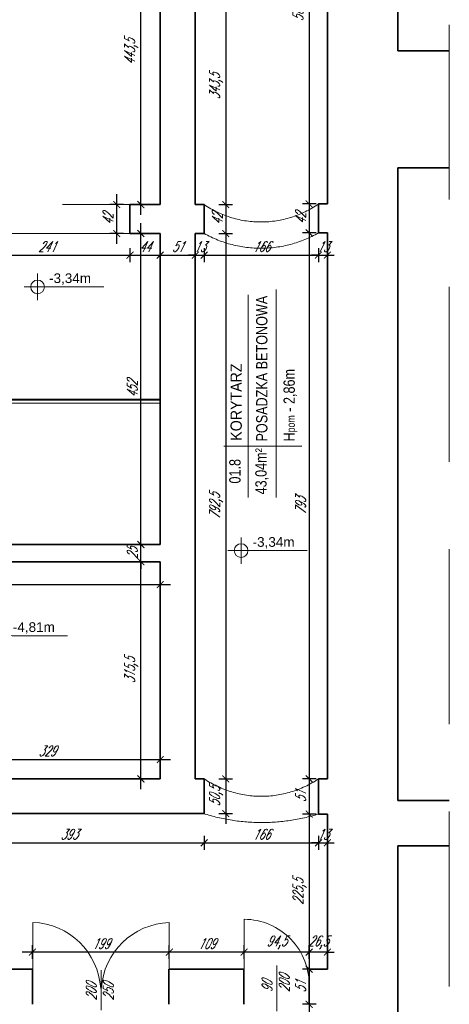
# Model space of a CAD drawing. Header units: millimetres. Extents: x 402 to 79005, y -7782 to 89952.
# Tile 244 of 256: x 27234 to 27858, y 36409 to 37839. Entities that reach past the tile are written whole.
import ezdxf
from ezdxf.enums import TextEntityAlignment as Align

# ---------------------------------------------------------------- set-up
doc = ezdxf.new("R2010")
doc.units = ezdxf.units.MM
doc.header["$LTSCALE"] = 10
doc.linetypes.add('DASHED', pattern=[19.05, 12.7, -6.35])
doc.layers.get('0').update_dxf_attribs({"lineweight": 0})
doc.layers.get('Defpoints').update_dxf_attribs({"color": 253})
for name, color, linetype, lineweight in [('01 parter - ściany', 253, 'Continuous', 35), ('03_drzwi', 253, 'Continuous', 15), ('04-1_widok', 253, 'Continuous', 5), ('04-2_nad', 253, 'DASHED', 5), ('05-01_wymiary', 253, 'Continuous', 5), ('05-03_opis', 253, 'Continuous', 5)]:
    doc.layers.add(name, color=color, linetype=linetype, lineweight=lineweight)
doc.styles.add('arial', font='ARIAL.TTF')
doc.styles.add('ariel', font='ARIAL.TTF', dxfattribs={"width": 0.8})
doc.styles.add('ariel_wym', font='simplex.shx', dxfattribs={"width": 0.65, "oblique": 25})
doc.dimstyles.new('ariel 50 wnętrze', dxfattribs={"dimtxt": 15, "dimasz": 10, "dimexe": 10, "dimexo": 0, "dimgap": 5, "dimtad": 1, "dimdec": 1, "dimrnd": 0.5, "dimtxsty": 'ariel_wym', "dimblk": 'ARCHTICK', "dimcen": 2.5, "dimdle": 15, "dimazin": 0, "dimtfac": 1, "dimtdec": 1, "dimtix": 1, "dimtmove": 0, "dimatfit": 3, "dimldrblk": 'DOT', "dimfxl": 0, "dimarcsym": 0})

# ---------------------------------------------------------------- blocks, each defined once
blk = doc.blocks.new('kota rzutowa')
at = {"ltscale": 0.5}
for p, q in [((0, -20.6), (0, 20.6)), ((-20.6, 0), (102.8, 0))]:
    blk.add_line(p, q, dxfattribs=at)
blk.add_circle((0, 0), 10.6, dxfattribs=at)
at = {"ltscale": 0.5, "style": 'arial'}
blk.add_attdef('POZ._POSADKI_WYKOŃCZONWJ', text='', height=15, dxfattribs=at).set_placement((17.9, 1.4), align=Align.BOTTOM_LEFT)
blk.add_attdef('POZ._POSADZKI_KONSTRUKCJA', text='', height=15, dxfattribs=at).set_placement((17, -5), align=Align.TOP_LEFT)
blk = doc.blocks.new('_ArchTick')
at = {"color": 0, "linetype": 'ByBlock', "const_width": 0.15}
blk.add_lwpolyline([(-0.5, -0.5), (0.5, 0.5)], dxfattribs=at)
blk = doc.blocks.new('*D224')
at = {"layer": '05-01_wymiary', "color": 0, "lineweight": -2}
for p, q in [((27654.4, 38155), (27654.4, 37556.6)), ((27660.8, 38140), (27644.4, 38140)), ((27664.4, 37571.6), (27644.4, 37571.6))]:
    blk.add_line(p, q, dxfattribs=at)
at = {"layer": 'Defpoints', "color": 0}
for p in [(27660.8, 38140), (27654.4, 37571.6), (27667.8, 37571.6)]:
    blk.add_point(p, dxfattribs=at)
at = {"layer": '05-01_wymiary', "color": 0, "lineweight": -2, "xscale": 10, "yscale": 10, "zscale": 10}
for p, rotation in [((27654.4, 38140), 90), ((27654.4, 37571.6), 270)]:
    blk.add_blockref('_ArchTick', p, dxfattribs=dict(at, rotation=rotation))
at = {"layer": '05-01_wymiary', "color": 0, "insert": (27640.5, 37855.8), "char_height": 15, "attachment_point": 5, "rotation": 90, "style": 'ariel_wym'}
blk.add_mtext('568,5', dxfattribs=at)
blk = doc.blocks.new('_Dot')
at = {"color": 0, "linetype": 'ByBlock', "lineweight": -2}
blk.add_line((-0.5, 0), (-1, 0), dxfattribs=at)
at = {"color": 0, "linetype": 'ByBlock', "const_width": 0.5}
blk.add_lwpolyline([(-0.25, 0, 1), (0.25, 0, 1)], format="xyb", close=True, dxfattribs=at)
blk = doc.blocks.new('*D225')
at = {"layer": '05-01_wymiary', "color": 0, "lineweight": -2}
for p, q in [((27654.4, 37586.6), (27654.4, 37514.6)), ((27664.4, 37571.6), (27644.4, 37571.6)), ((27664.4, 37529.6), (27644.4, 37529.6))]:
    blk.add_line(p, q, dxfattribs=at)
at = {"layer": 'Defpoints', "color": 0}
for p in [(27667.8, 37571.6), (27654.4, 37529.6), (27667.8, 37529.6)]:
    blk.add_point(p, dxfattribs=at)
at = {"layer": '05-01_wymiary', "color": 0, "lineweight": -2, "xscale": 10, "yscale": 10, "zscale": 10}
for p, rotation in [((27654.4, 37571.6), 90), ((27654.4, 37529.6), 270)]:
    blk.add_blockref('_ArchTick', p, dxfattribs=dict(at, rotation=rotation))
at = {"layer": '05-01_wymiary', "color": 0, "insert": (27641.9, 37550.6), "char_height": 15, "attachment_point": 5, "rotation": 90, "style": 'ariel_wym'}
blk.add_mtext('42', dxfattribs=at)
blk = doc.blocks.new('*D226')
at = {"layer": '05-01_wymiary', "color": 0, "lineweight": -2}
for p, q in [((27654.4, 37544.6), (27654.4, 36721.4)), ((27664.4, 37529.6), (27644.4, 37529.6)), ((27664.4, 36736.4), (27644.4, 36736.4))]:
    blk.add_line(p, q, dxfattribs=at)
at = {"layer": 'Defpoints', "color": 0}
for p in [(27667.8, 37529.6), (27654.4, 36736.4), (27667.8, 36736.4)]:
    blk.add_point(p, dxfattribs=at)
at = {"layer": '05-01_wymiary', "color": 0, "lineweight": -2, "xscale": 10, "yscale": 10, "zscale": 10}
for p, rotation in [((27654.4, 37529.6), 90), ((27654.4, 36736.4), 270)]:
    blk.add_blockref('_ArchTick', p, dxfattribs=dict(at, rotation=rotation))
at = {"layer": '05-01_wymiary', "color": 0, "insert": (27641.9, 37133), "char_height": 15, "attachment_point": 5, "rotation": 90, "style": 'ariel_wym'}
blk.add_mtext('793', dxfattribs=at)
blk = doc.blocks.new('*D227')
at = {"layer": '05-01_wymiary', "color": 0, "lineweight": -2}
for p, q in [((27654.4, 36751.4), (27654.4, 36670.4)), ((27664.4, 36736.4), (27644.4, 36736.4)), ((27664.4, 36685.4), (27644.4, 36685.4))]:
    blk.add_line(p, q, dxfattribs=at)
at = {"layer": 'Defpoints', "color": 0}
for p in [(27667.8, 36736.4), (27654.4, 36685.4), (27667.9, 36685.4)]:
    blk.add_point(p, dxfattribs=at)
at = {"layer": '05-01_wymiary', "color": 0, "lineweight": -2, "xscale": 10, "yscale": 10, "zscale": 10}
for p, rotation in [((27654.4, 36736.4), 90), ((27654.4, 36685.4), 270)]:
    blk.add_blockref('_ArchTick', p, dxfattribs=dict(at, rotation=rotation))
at = {"layer": '05-01_wymiary', "color": 0, "insert": (27641.9, 36710.9), "char_height": 15, "attachment_point": 5, "rotation": 90, "style": 'ariel_wym'}
blk.add_mtext('51', dxfattribs=at)
blk = doc.blocks.new('*D228')
at = {"layer": '05-01_wymiary', "color": 0, "lineweight": -2}
for p, q in [((27654.4, 36700.4), (27654.4, 36445)), ((27664.4, 36685.4), (27644.4, 36685.4)), ((27664.4, 36460), (27644.4, 36460))]:
    blk.add_line(p, q, dxfattribs=at)
at = {"layer": 'Defpoints', "color": 0}
for p in [(27667.9, 36685.4), (27654.4, 36460), (27680.8, 36460)]:
    blk.add_point(p, dxfattribs=at)
at = {"layer": '05-01_wymiary', "color": 0, "lineweight": -2, "xscale": 10, "yscale": 10, "zscale": 10}
for p, rotation in [((27654.4, 36685.4), 90), ((27654.4, 36460), 270)]:
    blk.add_blockref('_ArchTick', p, dxfattribs=dict(at, rotation=rotation))
at = {"layer": '05-01_wymiary', "color": 0, "insert": (27640.5, 36572.7), "char_height": 15, "attachment_point": 5, "rotation": 90, "style": 'ariel_wym'}
blk.add_mtext('225,5', dxfattribs=at)
blk = doc.blocks.new('*D240')
at = {"layer": '05-01_wymiary', "color": 0, "lineweight": -2}
for p, q in [((27533.1, 37929.2), (27533.1, 37555.7)), ((27523.1, 37914.2), (27543.1, 37914.2)), ((27523.1, 37570.7), (27543.1, 37570.7))]:
    blk.add_line(p, q, dxfattribs=at)
at = {"layer": 'Defpoints', "color": 0}
for p in [(27488.8, 37914.2), (27501.7, 37570.7), (27533.1, 37570.7)]:
    blk.add_point(p, dxfattribs=at)
at = {"layer": '05-01_wymiary', "color": 0, "lineweight": -2, "xscale": 10, "yscale": 10, "zscale": 10}
for p, rotation in [((27533.1, 37914.2), 90), ((27533.1, 37570.7), 270)]:
    blk.add_blockref('_ArchTick', p, dxfattribs=dict(at, rotation=rotation))
at = {"layer": '05-01_wymiary', "color": 0, "insert": (27519.1, 37742.4), "char_height": 15, "attachment_point": 5, "rotation": 90, "style": 'ariel_wym'}
blk.add_mtext('343,5', dxfattribs=at)
blk = doc.blocks.new('*D241')
at = {"layer": '05-01_wymiary', "color": 0, "lineweight": -2}
for p, q in [((27533.1, 37585.7), (27533.1, 37513.7)), ((27523.1, 37570.7), (27543.1, 37570.7)), ((27523.1, 37528.7), (27543.1, 37528.7))]:
    blk.add_line(p, q, dxfattribs=at)
at = {"layer": 'Defpoints', "color": 0}
for p in [(27501.7, 37570.7), (27501.7, 37528.7), (27533.1, 37528.7)]:
    blk.add_point(p, dxfattribs=at)
at = {"layer": '05-01_wymiary', "color": 0, "lineweight": -2, "xscale": 10, "yscale": 10, "zscale": 10}
for p, rotation in [((27533.1, 37570.7), 90), ((27533.1, 37528.7), 270)]:
    blk.add_blockref('_ArchTick', p, dxfattribs=dict(at, rotation=rotation))
at = {"layer": '05-01_wymiary', "color": 0, "insert": (27520.6, 37549.7), "char_height": 15, "attachment_point": 5, "rotation": 90, "style": 'ariel_wym'}
blk.add_mtext('42', dxfattribs=at)
blk = doc.blocks.new('*D242')
at = {"layer": '05-01_wymiary', "color": 0, "lineweight": -2}
for p, q in [((27533.1, 37543.7), (27533.1, 36721.4)), ((27523.1, 37528.7), (27543.1, 37528.7)), ((27523.1, 36736.4), (27543.1, 36736.4))]:
    blk.add_line(p, q, dxfattribs=at)
at = {"layer": 'Defpoints', "color": 0}
for p in [(27501.7, 37528.7), (27501.8, 36736.4), (27533.1, 36736.4)]:
    blk.add_point(p, dxfattribs=at)
at = {"layer": '05-01_wymiary', "color": 0, "lineweight": -2, "xscale": 10, "yscale": 10, "zscale": 10}
for p, rotation in [((27533.1, 37528.7), 90), ((27533.1, 36736.4), 270)]:
    blk.add_blockref('_ArchTick', p, dxfattribs=dict(at, rotation=rotation))
at = {"layer": '05-01_wymiary', "color": 0, "insert": (27519.1, 37132.6), "char_height": 15, "attachment_point": 5, "rotation": 90, "style": 'ariel_wym'}
blk.add_mtext('792,5', dxfattribs=at)
blk = doc.blocks.new('*D243')
at = {"layer": '05-01_wymiary', "color": 0, "lineweight": -2}
for p, q in [((27533.1, 36751.4), (27533.1, 36671)), ((27523.1, 36736.4), (27543.1, 36736.4)), ((27523.1, 36686), (27543.1, 36686))]:
    blk.add_line(p, q, dxfattribs=at)
at = {"layer": 'Defpoints', "color": 0}
for p in [(27501.8, 36736.4), (27501.8, 36686), (27533.1, 36686)]:
    blk.add_point(p, dxfattribs=at)
at = {"layer": '05-01_wymiary', "color": 0, "lineweight": -2, "xscale": 10, "yscale": 10, "zscale": 10}
for p, rotation in [((27533.1, 36736.4), 90), ((27533.1, 36686), 270)]:
    blk.add_blockref('_ArchTick', p, dxfattribs=dict(at, rotation=rotation))
at = {"layer": '05-01_wymiary', "color": 0, "insert": (27519.1, 36711.2), "char_height": 15, "attachment_point": 5, "rotation": 90, "style": 'ariel_wym'}
blk.add_mtext('50,5', dxfattribs=at)
blk = doc.blocks.new('*D246')
at = {"layer": '05-01_wymiary', "color": 0, "lineweight": -2}
for p, q in [((27108.9, 36653.6), (27108.9, 36633.6)), ((27501.8, 36653.6), (27501.8, 36633.6)), ((27093.9, 36643.6), (27516.8, 36643.6))]:
    blk.add_line(p, q, dxfattribs=at)
at = {"layer": 'Defpoints', "color": 0}
for p in [(27108.9, 36686), (27501.8, 36686), (27501.8, 36643.6)]:
    blk.add_point(p, dxfattribs=at)
at = {"layer": '05-01_wymiary', "color": 0, "lineweight": -2, "xscale": 10, "yscale": 10, "zscale": 10, "rotation": 180}
blk.add_blockref('_ArchTick', (27108.9, 36643.6), dxfattribs=at)
at = {"layer": '05-01_wymiary', "color": 0, "lineweight": -2, "xscale": 10, "yscale": 10, "zscale": 10}
blk.add_blockref('_ArchTick', (27501.8, 36643.6), dxfattribs=at)
at = {"layer": '05-01_wymiary', "color": 0, "insert": (27305.4, 36656.1), "char_height": 15, "attachment_point": 5, "style": 'ariel_wym'}
blk.add_mtext('393', dxfattribs=at)
blk = doc.blocks.new('*D247')
at = {"layer": '05-01_wymiary', "color": 0, "lineweight": -2}
for p, q in [((27501.8, 36653.6), (27501.8, 36633.6)), ((27667.9, 36653.6), (27667.9, 36633.6)), ((27486.8, 36643.6), (27682.9, 36643.6))]:
    blk.add_line(p, q, dxfattribs=at)
at = {"layer": 'Defpoints', "color": 0}
for p in [(27501.8, 36686), (27667.9, 36685.4), (27667.9, 36643.6)]:
    blk.add_point(p, dxfattribs=at)
at = {"layer": '05-01_wymiary', "color": 0, "lineweight": -2, "xscale": 10, "yscale": 10, "zscale": 10, "rotation": 180}
blk.add_blockref('_ArchTick', (27501.8, 36643.6), dxfattribs=at)
at = {"layer": '05-01_wymiary', "color": 0, "lineweight": -2, "xscale": 10, "yscale": 10, "zscale": 10}
blk.add_blockref('_ArchTick', (27667.9, 36643.6), dxfattribs=at)
at = {"layer": '05-01_wymiary', "color": 0, "insert": (27584.9, 36656.1), "char_height": 15, "attachment_point": 5, "style": 'ariel_wym'}
blk.add_mtext('166', dxfattribs=at)
blk = doc.blocks.new('*D248')
at = {"layer": '05-01_wymiary', "color": 0, "lineweight": -2}
for p, q in [((27667.9, 36653.6), (27667.9, 36633.6)), ((27680.9, 36653.6), (27680.9, 36633.6)), ((27667.9, 36643.6), (27657.9, 36643.6)), ((27667.9, 36643.6), (27680.9, 36643.6)), ((27680.9, 36643.6), (27690.9, 36643.6))]:
    blk.add_line(p, q, dxfattribs=at)
at = {"layer": 'Defpoints', "color": 0}
for p in [(27667.9, 36685.4), (27680.9, 36685.4), (27680.9, 36643.6)]:
    blk.add_point(p, dxfattribs=at)
at = {"layer": '05-01_wymiary', "color": 0, "lineweight": -2, "xscale": 10, "yscale": 10, "zscale": 10}
blk.add_blockref('_ArchTick', (27667.9, 36643.6), dxfattribs=at)
at = {"layer": '05-01_wymiary', "color": 0, "lineweight": -2, "xscale": 10, "yscale": 10, "zscale": 10, "rotation": 180}
blk.add_blockref('_ArchTick', (27680.9, 36643.6), dxfattribs=at)
at = {"layer": '05-01_wymiary', "color": 0, "insert": (27674.4, 36656.1), "char_height": 15, "attachment_point": 5, "style": 'ariel_wym'}
blk.add_mtext('13', dxfattribs=at)
blk = doc.blocks.new('*D249')
at = {"layer": '05-01_wymiary', "color": 0, "lineweight": -2}
for p, q in [((27654.4, 36474.8), (27654.4, 36494.8)), ((27680.8, 36474.8), (27680.8, 36494.8)), ((27654.4, 36484.8), (27644.4, 36484.8)), ((27680.8, 36484.8), (27654.4, 36484.8)), ((27680.8, 36484.8), (27690.8, 36484.8))]:
    blk.add_line(p, q, dxfattribs=at)
at = {"layer": 'Defpoints', "color": 0}
for p in [(27654.4, 36484.8), (27654.4, 36460), (27680.8, 36460)]:
    blk.add_point(p, dxfattribs=at)
at = {"layer": '05-01_wymiary', "color": 0, "lineweight": -2, "xscale": 10, "yscale": 10, "zscale": 10}
blk.add_blockref('_ArchTick', (27654.4, 36484.8), dxfattribs=at)
at = {"layer": '05-01_wymiary', "color": 0, "lineweight": -2, "xscale": 10, "yscale": 10, "zscale": 10, "rotation": 180}
blk.add_blockref('_ArchTick', (27680.8, 36484.8), dxfattribs=at)
at = {"layer": '05-01_wymiary', "color": 0, "insert": (27667.6, 36498.7), "char_height": 15, "attachment_point": 5, "style": 'ariel_wym'}
blk.add_mtext('26,5', dxfattribs=at)
blk = doc.blocks.new('*D250')
at = {"layer": '05-01_wymiary', "color": 0, "lineweight": -2}
for p, q in [((27559.8, 36474.8), (27559.8, 36494.8)), ((27654.4, 36474.8), (27654.4, 36494.8)), ((27669.4, 36484.8), (27544.8, 36484.8))]:
    blk.add_line(p, q, dxfattribs=at)
at = {"layer": 'Defpoints', "color": 0}
for p in [(27559.8, 36484.8), (27559.8, 36460), (27654.4, 36460)]:
    blk.add_point(p, dxfattribs=at)
at = {"layer": '05-01_wymiary', "color": 0, "lineweight": -2, "xscale": 10, "yscale": 10, "zscale": 10, "rotation": 180}
blk.add_blockref('_ArchTick', (27559.8, 36484.8), dxfattribs=at)
at = {"layer": '05-01_wymiary', "color": 0, "lineweight": -2, "xscale": 10, "yscale": 10, "zscale": 10}
blk.add_blockref('_ArchTick', (27654.4, 36484.8), dxfattribs=at)
at = {"layer": '05-01_wymiary', "color": 0, "insert": (27607.1, 36498.7), "char_height": 15, "attachment_point": 5, "style": 'ariel_wym'}
blk.add_mtext('94,5', dxfattribs=at)
blk = doc.blocks.new('*D251')
at = {"layer": '05-01_wymiary', "color": 0, "lineweight": -2}
for p, q in [((27451, 36474.8), (27451, 36494.8)), ((27559.8, 36474.8), (27559.8, 36494.8)), ((27574.8, 36484.8), (27436, 36484.8))]:
    blk.add_line(p, q, dxfattribs=at)
at = {"layer": 'Defpoints', "color": 0}
for p in [(27451, 36484.8), (27451, 36460), (27559.8, 36460)]:
    blk.add_point(p, dxfattribs=at)
at = {"layer": '05-01_wymiary', "color": 0, "lineweight": -2, "xscale": 10, "yscale": 10, "zscale": 10, "rotation": 180}
blk.add_blockref('_ArchTick', (27451, 36484.8), dxfattribs=at)
at = {"layer": '05-01_wymiary', "color": 0, "lineweight": -2, "xscale": 10, "yscale": 10, "zscale": 10}
blk.add_blockref('_ArchTick', (27559.8, 36484.8), dxfattribs=at)
at = {"layer": '05-01_wymiary', "color": 0, "insert": (27505.4, 36497.3), "char_height": 15, "attachment_point": 5, "style": 'ariel_wym'}
blk.add_mtext('109', dxfattribs=at)
blk = doc.blocks.new('*D252')
at = {"layer": '05-01_wymiary', "color": 0, "lineweight": -2}
for p, q in [((27252.1, 36474.8), (27252.1, 36494.8)), ((27451, 36474.8), (27451, 36494.8)), ((27466, 36484.8), (27237.1, 36484.8))]:
    blk.add_line(p, q, dxfattribs=at)
at = {"layer": 'Defpoints', "color": 0}
for p in [(27252.1, 36484.8), (27252.1, 36460), (27451, 36460)]:
    blk.add_point(p, dxfattribs=at)
at = {"layer": '05-01_wymiary', "color": 0, "lineweight": -2, "xscale": 10, "yscale": 10, "zscale": 10, "rotation": 180}
blk.add_blockref('_ArchTick', (27252.1, 36484.8), dxfattribs=at)
at = {"layer": '05-01_wymiary', "color": 0, "lineweight": -2, "xscale": 10, "yscale": 10, "zscale": 10}
blk.add_blockref('_ArchTick', (27451, 36484.8), dxfattribs=at)
at = {"layer": '05-01_wymiary', "color": 0, "insert": (27351.5, 36497.3), "char_height": 15, "attachment_point": 5, "style": 'ariel_wym'}
blk.add_mtext('199', dxfattribs=at)
blk = doc.blocks.new('*D280')
at = {"layer": '05-01_wymiary', "color": 0, "lineweight": -2}
for p, q in [((27108.9, 36754.5), (27108.9, 36774.5)), ((27437.8, 36754.5), (27437.8, 36774.5)), ((27093.9, 36764.5), (27452.8, 36764.5))]:
    blk.add_line(p, q, dxfattribs=at)
at = {"layer": 'Defpoints', "color": 0}
for p in [(27437.8, 36764.5), (27108.9, 36736.4), (27437.8, 36736.4)]:
    blk.add_point(p, dxfattribs=at)
at = {"layer": '05-01_wymiary', "color": 0, "lineweight": -2, "xscale": 10, "yscale": 10, "zscale": 10, "rotation": 180}
blk.add_blockref('_ArchTick', (27108.9, 36764.5), dxfattribs=at)
at = {"layer": '05-01_wymiary', "color": 0, "lineweight": -2, "xscale": 10, "yscale": 10, "zscale": 10}
blk.add_blockref('_ArchTick', (27437.8, 36764.5), dxfattribs=at)
at = {"layer": '05-01_wymiary', "color": 0, "insert": (27273.4, 36777), "char_height": 15, "attachment_point": 5, "style": 'ariel_wym'}
blk.add_mtext('329', dxfattribs=at)
blk = doc.blocks.new('*D281')
at = {"layer": '05-01_wymiary', "color": 0, "lineweight": -2}
for p, q in [((27409.7, 36721.4), (27409.7, 37066.8)), ((27419.7, 37051.8), (27399.7, 37051.8)), ((27419.7, 36736.4), (27399.7, 36736.4))]:
    blk.add_line(p, q, dxfattribs=at)
at = {"layer": 'Defpoints', "color": 0}
for p in [(27409.7, 37051.8), (27437.8, 37051.8), (27437.8, 36736.4)]:
    blk.add_point(p, dxfattribs=at)
at = {"layer": '05-01_wymiary', "color": 0, "lineweight": -2, "xscale": 10, "yscale": 10, "zscale": 10}
for p, rotation in [((27409.7, 37051.8), 90), ((27409.7, 36736.4), 270)]:
    blk.add_blockref('_ArchTick', p, dxfattribs=dict(at, rotation=rotation))
at = {"layer": '05-01_wymiary', "color": 0, "insert": (27395.8, 36894.1), "char_height": 15, "attachment_point": 5, "rotation": 90, "style": 'ariel_wym'}
blk.add_mtext('315,5', dxfattribs=at)
blk = doc.blocks.new('*D282')
at = {"layer": '05-01_wymiary', "color": 0, "lineweight": -2}
for p, q in [((26902.2, 37018.8), (27452.8, 37018.8)), ((26917.2, 37028.8), (26917.2, 37008.8)), ((27437.8, 37028.8), (27437.8, 37008.8))]:
    blk.add_line(p, q, dxfattribs=at)
at = {"layer": 'Defpoints', "color": 0}
for p in [(26917.2, 37051.8), (27437.8, 37051.8), (27437.8, 37018.8)]:
    blk.add_point(p, dxfattribs=at)
at = {"layer": '05-01_wymiary', "color": 0, "lineweight": -2, "xscale": 10, "yscale": 10, "zscale": 10, "rotation": 180}
blk.add_blockref('_ArchTick', (26917.2, 37018.8), dxfattribs=at)
at = {"layer": '05-01_wymiary', "color": 0, "lineweight": -2, "xscale": 10, "yscale": 10, "zscale": 10}
blk.add_blockref('_ArchTick', (27437.8, 37018.8), dxfattribs=at)
at = {"layer": '05-01_wymiary', "color": 0, "insert": (27177.5, 37032.7), "char_height": 15, "attachment_point": 5, "style": 'ariel_wym'}
blk.add_mtext('520,5', dxfattribs=at)
blk = doc.blocks.new('*D294')
at = {"layer": '05-01_wymiary', "color": 0, "lineweight": -2}
for p, q in [((27152.8, 37507.3), (27152.8, 37487.3)), ((27393.8, 37507.3), (27393.8, 37487.3)), ((27137.8, 37497.3), (27408.8, 37497.3))]:
    blk.add_line(p, q, dxfattribs=at)
at = {"layer": 'Defpoints', "color": 0}
for p in [(27152.8, 37528.7), (27393.8, 37528.7), (27393.8, 37497.3)]:
    blk.add_point(p, dxfattribs=at)
at = {"layer": '05-01_wymiary', "color": 0, "lineweight": -2, "xscale": 10, "yscale": 10, "zscale": 10, "rotation": 180}
blk.add_blockref('_ArchTick', (27152.8, 37497.3), dxfattribs=at)
at = {"layer": '05-01_wymiary', "color": 0, "lineweight": -2, "xscale": 10, "yscale": 10, "zscale": 10}
blk.add_blockref('_ArchTick', (27393.8, 37497.3), dxfattribs=at)
at = {"layer": '05-01_wymiary', "color": 0, "insert": (27273.3, 37509.8), "char_height": 15, "attachment_point": 5, "style": 'ariel_wym'}
blk.add_mtext('241', dxfattribs=at)
blk = doc.blocks.new('*D295')
at = {"layer": '05-01_wymiary', "color": 0, "lineweight": -2}
for p, q in [((27393.8, 37507.3), (27393.8, 37487.3)), ((27437.8, 37507.3), (27437.8, 37487.3)), ((27378.8, 37497.3), (27452.8, 37497.3))]:
    blk.add_line(p, q, dxfattribs=at)
at = {"layer": 'Defpoints', "color": 0}
for p in [(27393.8, 37528.7), (27437.8, 37528.7), (27437.8, 37497.3)]:
    blk.add_point(p, dxfattribs=at)
at = {"layer": '05-01_wymiary', "color": 0, "lineweight": -2, "xscale": 10, "yscale": 10, "zscale": 10, "rotation": 180}
blk.add_blockref('_ArchTick', (27393.8, 37497.3), dxfattribs=at)
at = {"layer": '05-01_wymiary', "color": 0, "lineweight": -2, "xscale": 10, "yscale": 10, "zscale": 10}
blk.add_blockref('_ArchTick', (27437.8, 37497.3), dxfattribs=at)
at = {"layer": '05-01_wymiary', "color": 0, "insert": (27415.8, 37509.8), "char_height": 15, "attachment_point": 5, "style": 'ariel_wym'}
blk.add_mtext('44', dxfattribs=at)
blk = doc.blocks.new('*D296')
at = {"layer": '05-01_wymiary', "color": 0, "lineweight": -2}
for p, q in [((27419.7, 37076.8), (27399.7, 37076.8)), ((27409.7, 37076.8), (27409.7, 37086.8)), ((27409.7, 37051.8), (27409.7, 37076.8)), ((27419.7, 37051.8), (27399.7, 37051.8)), ((27409.7, 37051.8), (27409.7, 37041.8))]:
    blk.add_line(p, q, dxfattribs=at)
at = {"layer": 'Defpoints', "color": 0}
for p in [(27409.7, 37076.8), (27437.8, 37076.8), (27437.8, 37051.8)]:
    blk.add_point(p, dxfattribs=at)
at = {"layer": '05-01_wymiary', "color": 0, "lineweight": -2, "xscale": 10, "yscale": 10, "zscale": 10}
for p, rotation in [((27409.7, 37076.8), 270), ((27409.7, 37051.8), 90)]:
    blk.add_blockref('_ArchTick', p, dxfattribs=dict(at, rotation=rotation))
at = {"layer": '05-01_wymiary', "color": 0, "insert": (27397.2, 37064.3), "char_height": 15, "attachment_point": 5, "rotation": 90, "style": 'ariel_wym'}
blk.add_mtext('25', dxfattribs=at)
blk = doc.blocks.new('*D297')
at = {"layer": '05-01_wymiary', "color": 0, "lineweight": -2}
for p, q in [((27409.7, 37061.8), (27409.7, 37543.7)), ((27419.7, 37528.7), (27399.7, 37528.7)), ((27419.7, 37076.8), (27399.7, 37076.8))]:
    blk.add_line(p, q, dxfattribs=at)
at = {"layer": 'Defpoints', "color": 0}
for p in [(27409.7, 37528.7), (27437.8, 37528.7), (27437.8, 37076.8)]:
    blk.add_point(p, dxfattribs=at)
at = {"layer": '05-01_wymiary', "color": 0, "lineweight": -2, "xscale": 10, "yscale": 10, "zscale": 10}
for p, rotation in [((27409.7, 37528.7), 90), ((27409.7, 37076.8), 270)]:
    blk.add_blockref('_ArchTick', p, dxfattribs=dict(at, rotation=rotation))
at = {"layer": '05-01_wymiary', "color": 0, "insert": (27397.2, 37302.8), "char_height": 15, "attachment_point": 5, "rotation": 90, "style": 'ariel_wym'}
blk.add_mtext('452', dxfattribs=at)
blk = doc.blocks.new('*D298')
at = {"layer": '05-01_wymiary', "color": 0, "lineweight": -2}
for p, q in [((27374.6, 37513.7), (27374.6, 37585.7)), ((27384.6, 37570.7), (27364.6, 37570.7)), ((27384.6, 37528.7), (27364.6, 37528.7))]:
    blk.add_line(p, q, dxfattribs=at)
at = {"layer": 'Defpoints', "color": 0}
for p in [(27374.6, 37570.7), (27393.8, 37570.7), (27393.8, 37528.7)]:
    blk.add_point(p, dxfattribs=at)
at = {"layer": '05-01_wymiary', "color": 0, "lineweight": -2, "xscale": 10, "yscale": 10, "zscale": 10}
for p, rotation in [((27374.6, 37570.7), 90), ((27374.6, 37528.7), 270)]:
    blk.add_blockref('_ArchTick', p, dxfattribs=dict(at, rotation=rotation))
at = {"layer": '05-01_wymiary', "color": 0, "insert": (27362.1, 37549.7), "char_height": 15, "attachment_point": 5, "rotation": 90, "style": 'ariel_wym'}
blk.add_mtext('42', dxfattribs=at)
blk = doc.blocks.new('*D299')
at = {"layer": '05-01_wymiary', "color": 0, "lineweight": -2}
for p, q in [((27409.7, 37555.7), (27409.7, 38029.3)), ((27419.7, 38014.3), (27399.7, 38014.3)), ((27419.7, 37570.7), (27399.7, 37570.7))]:
    blk.add_line(p, q, dxfattribs=at)
at = {"layer": 'Defpoints', "color": 0}
for p in [(27409.7, 38014.3), (27437.8, 38014.3), (27437.8, 37570.7)]:
    blk.add_point(p, dxfattribs=at)
at = {"layer": '05-01_wymiary', "color": 0, "lineweight": -2, "xscale": 10, "yscale": 10, "zscale": 10}
for p, rotation in [((27409.7, 38014.3), 90), ((27409.7, 37570.7), 270)]:
    blk.add_blockref('_ArchTick', p, dxfattribs=dict(at, rotation=rotation))
at = {"layer": '05-01_wymiary', "color": 0, "insert": (27395.8, 37792.5), "char_height": 15, "attachment_point": 5, "rotation": 90, "style": 'ariel_wym'}
blk.add_mtext('443,5', dxfattribs=at)
blk = doc.blocks.new('*D315')
at = {"layer": '05-01_wymiary', "color": 0, "lineweight": -2}
for p, q in [((27437.8, 37507.3), (27437.8, 37487.3)), ((27488.8, 37507.3), (27488.8, 37487.3)), ((27422.8, 37497.3), (27503.8, 37497.3))]:
    blk.add_line(p, q, dxfattribs=at)
at = {"layer": 'Defpoints', "color": 0}
for p in [(27437.8, 37528.7), (27488.8, 37528.7), (27488.8, 37497.3)]:
    blk.add_point(p, dxfattribs=at)
at = {"layer": '05-01_wymiary', "color": 0, "lineweight": -2, "xscale": 10, "yscale": 10, "zscale": 10, "rotation": 180}
blk.add_blockref('_ArchTick', (27437.8, 37497.3), dxfattribs=at)
at = {"layer": '05-01_wymiary', "color": 0, "lineweight": -2, "xscale": 10, "yscale": 10, "zscale": 10}
blk.add_blockref('_ArchTick', (27488.8, 37497.3), dxfattribs=at)
at = {"layer": '05-01_wymiary', "color": 0, "insert": (27463.3, 37509.8), "char_height": 15, "attachment_point": 5, "style": 'ariel_wym'}
blk.add_mtext('51', dxfattribs=at)
blk = doc.blocks.new('*D316')
at = {"layer": '05-01_wymiary', "color": 0, "lineweight": -2}
for p, q in [((27488.8, 37507.3), (27488.8, 37487.3)), ((27501.7, 37507.3), (27501.7, 37487.3)), ((27488.8, 37497.3), (27478.8, 37497.3)), ((27488.8, 37497.3), (27501.7, 37497.3)), ((27501.7, 37497.3), (27511.7, 37497.3))]:
    blk.add_line(p, q, dxfattribs=at)
at = {"layer": 'Defpoints', "color": 0}
for p in [(27488.8, 37528.7), (27501.7, 37528.7), (27501.7, 37497.3)]:
    blk.add_point(p, dxfattribs=at)
at = {"layer": '05-01_wymiary', "color": 0, "lineweight": -2, "xscale": 10, "yscale": 10, "zscale": 10}
blk.add_blockref('_ArchTick', (27488.8, 37497.3), dxfattribs=at)
at = {"layer": '05-01_wymiary', "color": 0, "lineweight": -2, "xscale": 10, "yscale": 10, "zscale": 10, "rotation": 180}
blk.add_blockref('_ArchTick', (27501.7, 37497.3), dxfattribs=at)
at = {"layer": '05-01_wymiary', "color": 0, "insert": (27495.3, 37509.8), "char_height": 15, "attachment_point": 5, "style": 'ariel_wym'}
blk.add_mtext('13', dxfattribs=at)
blk = doc.blocks.new('*D317')
at = {"layer": '05-01_wymiary', "color": 0, "lineweight": -2}
for p, q in [((27501.7, 37507.3), (27501.7, 37487.3)), ((27667.8, 37507.3), (27667.8, 37487.3)), ((27486.7, 37497.3), (27682.8, 37497.3))]:
    blk.add_line(p, q, dxfattribs=at)
at = {"layer": 'Defpoints', "color": 0}
for p in [(27501.7, 37528.7), (27667.8, 37529.6), (27667.8, 37497.3)]:
    blk.add_point(p, dxfattribs=at)
at = {"layer": '05-01_wymiary', "color": 0, "lineweight": -2, "xscale": 10, "yscale": 10, "zscale": 10, "rotation": 180}
blk.add_blockref('_ArchTick', (27501.7, 37497.3), dxfattribs=at)
at = {"layer": '05-01_wymiary', "color": 0, "lineweight": -2, "xscale": 10, "yscale": 10, "zscale": 10}
blk.add_blockref('_ArchTick', (27667.8, 37497.3), dxfattribs=at)
at = {"layer": '05-01_wymiary', "color": 0, "insert": (27584.8, 37509.8), "char_height": 15, "attachment_point": 5, "style": 'ariel_wym'}
blk.add_mtext('166', dxfattribs=at)
blk = doc.blocks.new('*D318')
at = {"layer": '05-01_wymiary', "color": 0, "lineweight": -2}
for p, q in [((27667.8, 37507.3), (27667.8, 37487.3)), ((27680.8, 37507.3), (27680.8, 37487.3)), ((27667.8, 37497.3), (27657.8, 37497.3)), ((27667.8, 37497.3), (27680.8, 37497.3)), ((27680.8, 37497.3), (27690.8, 37497.3))]:
    blk.add_line(p, q, dxfattribs=at)
at = {"layer": 'Defpoints', "color": 0}
for p in [(27667.8, 37529.6), (27680.8, 37529.6), (27680.8, 37497.3)]:
    blk.add_point(p, dxfattribs=at)
at = {"layer": '05-01_wymiary', "color": 0, "lineweight": -2, "xscale": 10, "yscale": 10, "zscale": 10}
blk.add_blockref('_ArchTick', (27667.8, 37497.3), dxfattribs=at)
at = {"layer": '05-01_wymiary', "color": 0, "lineweight": -2, "xscale": 10, "yscale": 10, "zscale": 10, "rotation": 180}
blk.add_blockref('_ArchTick', (27680.8, 37497.3), dxfattribs=at)
at = {"layer": '05-01_wymiary', "color": 0, "insert": (27674.3, 37509.8), "char_height": 15, "attachment_point": 5, "style": 'ariel_wym'}
blk.add_mtext('13', dxfattribs=at)
blk = doc.blocks.new('*D326')
at = {"layer": '05-01_wymiary', "color": 0, "lineweight": -2}
for p, q in [((27654.4, 36475), (27654.4, 36394)), ((27664.4, 36460), (27644.4, 36460)), ((27664.4, 36409), (27644.4, 36409))]:
    blk.add_line(p, q, dxfattribs=at)
at = {"layer": 'Defpoints', "color": 0}
for p in [(27680.8, 36460), (27654.4, 36409), (27680.8, 36409)]:
    blk.add_point(p, dxfattribs=at)
at = {"layer": '05-01_wymiary', "color": 0, "lineweight": -2, "xscale": 10, "yscale": 10, "zscale": 10}
for p, rotation in [((27654.4, 36460), 90), ((27654.4, 36409), 270)]:
    blk.add_blockref('_ArchTick', p, dxfattribs=dict(at, rotation=rotation))
at = {"layer": '05-01_wymiary', "color": 0, "insert": (27641.9, 36434.5), "char_height": 15, "attachment_point": 5, "rotation": 90, "style": 'ariel_wym'}
blk.add_mtext('51', dxfattribs=at)
blk = doc.blocks.new('*D327')
at = {"layer": '05-01_wymiary', "color": 0, "lineweight": -2}
for p, q in [((27654.4, 36424), (27654.4, 35795.1)), ((27664.4, 36409), (27644.4, 36409)), ((27664.4, 35810.1), (27644.4, 35810.1))]:
    blk.add_line(p, q, dxfattribs=at)
at = {"layer": 'Defpoints', "color": 0}
for p in [(27680.8, 36409), (27654.4, 35810.1), (27680.8, 35810.1)]:
    blk.add_point(p, dxfattribs=at)
at = {"layer": '05-01_wymiary', "color": 0, "lineweight": -2, "xscale": 10, "yscale": 10, "zscale": 10}
for p, rotation in [((27654.4, 36409), 90), ((27654.4, 35810.1), 270)]:
    blk.add_blockref('_ArchTick', p, dxfattribs=dict(at, rotation=rotation))
at = {"layer": '05-01_wymiary', "color": 0, "insert": (27641.9, 36109.5), "char_height": 15, "attachment_point": 5, "rotation": 90, "style": 'ariel_wym'}
blk.add_mtext('599', dxfattribs=at)

msp = doc.modelspace()

# ---------------------------------------------------------------- linework, layer by layer
at = {"layer": '01 parter - ściany'}
for p, q in [((27783.316, 37794.047), (27783.316, 38641.255)), ((27680.835, 37571.644), (27680.835, 38529.732)), ((27437.835, 37570.732), (27437.835, 37914.166)), ((27488.835, 37570.732), (27488.835, 37914.166)), ((27783.316, 37794.047), (27858.045, 37794.047)), ((27783.316, 37624.047), (27858.045, 37624.047)), ((27783.316, 36705.047), (27783.316, 37624.047)), ((27437.835, 37570.732), (27393.758, 37570.732)), ((27393.758, 37570.732), (27393.758, 37528.732)), ((27488.733, 37570.732), (27501.733, 37570.732)), ((27501.733, 37570.732), (27501.733, 37528.732)), ((27667.835, 37529.644), (27667.835, 37571.644)), ((27667.835, 37571.644), (27680.835, 37571.644)), ((27437.835, 37528.732), (27393.758, 37528.732)), ((27437.835, 37076.844), (27437.835, 37528.732)), ((27501.733, 37528.732), (27488.733, 37528.732)), ((27488.733, 37528.732), (27501.733, 37528.732)), ((27488.835, 36736.422), (27488.835, 37528.732)), ((27680.835, 37529.644), (27667.835, 37529.644)), ((27680.835, 36736.422), (27680.835, 37529.644)), ((26917.216, 37076.844), (27437.835, 37076.844)), ((27437.835, 37051.844), (26917.216, 37051.844)), ((27437.835, 36736.422), (27437.835, 37051.844)), ((27437.835, 36736.422), (27108.912, 36736.422)), ((27501.835, 36736.422), (27488.835, 36736.422)), ((27501.835, 36736.422), (27501.835, 36686.047)), ((27667.945, 36736.422), (27667.945, 36685.422)), ((27680.835, 36736.422), (27667.945, 36736.422)), ((27783.316, 36705.047), (27858.045, 36705.047)), ((27501.835, 36686.047), (27108.912, 36686.047)), ((27667.945, 36685.422), (27680.945, 36685.422)), ((27680.835, 36460.047), (27680.945, 36685.422)), ((27680.945, 36627.047), (27680.945, 36685.422)), ((27783.316, 36639.047), (27858.045, 36639.047)), ((27783.316, 36365.047), (27783.316, 36639.047)), ((27252.521, 36460.047), (26954.353, 36460.047)), ((27252.082, 36460.047), (27252.082, 36408.98)), ((27559.773, 36460.047), (27450.532, 36460.047)), ((27450.532, 36460.047), (27450.532, 36408.98)), ((27559.335, 36460.047), (27559.335, 36408.98)), ((27680.835, 36460.047), (27654.263, 36460.047)), ((27654.263, 36460.047), (27654.263, 36408.98)), ((27667.835, 36460.047), (27680.835, 36460.047))]:
    msp.add_line(p, q, dxfattribs=at)
at = {"layer": '03_drzwi'}
for p, q in [((27559.821, 36532.476), (27559.755, 36432.476)), ((27252.566, 36528.062), (27252.5, 36428.062)), ((27450.971, 36527.703), (27450.971, 36427.703)), ((27607.099, 36399.018), (27607.119, 36465.448)), ((27351.859, 36400.667), (27351.876, 36458.473))]:
    msp.add_line(p, q, dxfattribs=at)
for centre, radius, start, end in [((27559.569, 36437.727), 94.749, 358.055922, 89.847719), ((27249.078, 36425.727), 102.394, 3.465236, 88.048339), ((27454.391, 36425.366), 102.394, 91.914182, 176.497285)]:
    msp.add_arc(centre, radius, start, end, dxfattribs=at)
at = {"layer": '04-1_widok'}
msp.add_line((27152.835, 37282.285), (27437.835, 37282.285), dxfattribs=at)
at = {"layer": '04-1_widok', "const_width": 3}
msp.add_lwpolyline([(27006.626, 37937.297), (27157.835, 37937.297), (27157.835, 37287.285), (27437.835, 37287.285)], dxfattribs=at)
at = {"layer": '04-2_nad', "ltscale": 2}
for p, q in [((26914.849, 37570.732), (27393.758, 37570.732)), ((27393.758, 37528.732), (26914.849, 37528.732))]:
    msp.add_line(p, q, dxfattribs=at)
for centre, radius, start, end in [((27584.118, 37692.268), 146.828, 235.867931, 304.761701), ((27583.979, 37675.626), 168.353, 240.755567, 299.874065), ((27584.834, 36859.986), 148.853, 236.110229, 303.889955), ((27585.394, 36954.316), 281.281, 252.504955, 287.066469)]:
    msp.add_arc(centre, radius, start, end, dxfattribs=at)
at = {"layer": '05-03_opis', "linetype": 'DASHED', "ltscale": 2}
msp.add_line((27858.045, 35673.047), (27858.045, 39648.047), dxfattribs=at)
at = {"layer": '05-03_opis'}
for p, q in [((27606.376, 37145.205), (27606.376, 37447.396)), ((27565.526, 37145.205), (27565.526, 37439.58)), ((27530.092, 37219.916), (27643.596, 37219.916))]:
    msp.add_line(p, q, dxfattribs=at)

# ---------------------------------------------------------------- block references
at = {"layer": '05-03_opis', "xscale": 0.9359999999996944, "yscale": 0.9359999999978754, "zscale": 0.9359999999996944}
for p, values in [((27259.482, 37451.241), {'POZ._POSADKI_WYKOŃCZONWJ': '-3,34m'}), ((27555.312, 37068.065), {'POZ._POSADKI_WYKOŃCZONWJ': '-3,34m'}), ((27206.863, 36944.422), {'POZ._POSADKI_WYKOŃCZONWJ': '-4,81m'})]:
    msp.add_blockref('kota rzutowa', p, dxfattribs=at).add_auto_attribs(values)

# ---------------------------------------------------------------- texts
at = {"layer": '03_drzwi', "char_height": 15, "width": 160.59049, "attachment_point": 1, "rotation": 89.991501, "style": 'ariel_wym'}
for s, insert in [('90\\P200', (27585.635, 36426.682)), ('200\\P250', (27330.013, 36414.715))]:
    msp.add_mtext(s, dxfattribs=dict(at, insert=insert))
at = {"layer": '05-03_opis', "char_height": 16.39638, "rotation": 90, "style": 'ariel'}
for s, insert, width, attachment_point in [('{\\fArial|b0|i0|c238|p34; H\\H0.7x;pom\\H1.429x; - 2,86m}', (27626.994, 37221.444), 225.9523, 4), (' POSADZKA BETONOWA', (27585.566, 37221.444), 225.9523, 4), ('\\W0.9;{\\fArial|b0|i0|c238|p34;KORYTARZ}', (27548.316, 37227.682), 249.6463, 4), ('{\\fArial|b0|i0|c238|p34;43,04m²}', (27585.759, 37183.324), 76.2388, 5), ('{\\fArial|b0|i0|c238|p34;01.8}', (27546.465, 37183.324), 76.2388, 5)]:
    msp.add_mtext(s, dxfattribs=dict(at, insert=insert, width=width, attachment_point=attachment_point))

# ---------------------------------------------------------------- dimensions: what is measured, and where the dimension line sits
at = {"layer": '05-01_wymiary'}
for base, p1, p2, picture, middle in [((27654.39, 37571.644), (27660.835, 38140.037), (27667.835, 37571.644), '*D224', (27640.461, 37855.84)), ((27533.069, 37570.732), (27488.835, 37914.166), (27501.733, 37570.732), '*D240', (27519.141, 37742.449)), ((27533.069, 37528.732), (27501.733, 37570.732), (27501.733, 37528.732), '*D241', (27520.569, 37549.732)), ((27654.39, 37529.644), (27667.835, 37571.644), (27667.835, 37529.644), '*D225', (27641.89, 37550.644)), ((27409.697, 37528.732), (27437.835, 37076.844), (27437.835, 37528.732), '*D297', (27397.197, 37302.788)), ((27533.069, 36736.422), (27501.733, 37528.732), (27501.835, 36736.422), '*D242', (27519.141, 37132.577)), ((27654.39, 36736.422), (27667.835, 37529.644), (27667.835, 36736.422), '*D226', (27641.89, 37133.033)), ((27409.697, 37076.844), (27437.835, 37051.844), (27437.835, 37076.844), '*D296', (27397.197, 37064.344)), ((27533.069, 36686.047), (27501.835, 36736.422), (27501.835, 36686.047), '*D243', (27519.141, 36711.234)), ((27654.39, 36685.422), (27667.835, 36736.422), (27667.945, 36685.422), '*D227', (27641.89, 36710.922)), ((27654.39, 36460.047), (27667.945, 36685.422), (27680.835, 36460.047), '*D228', (27640.461, 36572.734)), ((27654.39, 36408.98), (27680.835, 36460.047), (27680.835, 36408.98), '*D326', (27641.89, 36434.513)), ((27654.39, 35810.089), (27680.835, 36408.98), (27680.835, 35810.089), '*D327', (27641.89, 36109.535))]:
    dim = msp.add_linear_dim(base=base, p1=p1, p2=p2, angle=90, dimstyle='ariel 50 wnętrze', override={"dimtmove": 1}, dxfattribs=at)
    dim.commit()
    dim.dimension.update_dxf_attribs({"geometry": picture, "text_midpoint": middle})
for base, p1, p2, picture, middle in [((27409.697, 38014.297), (27437.835, 37570.732), (27437.835, 38014.297), '*D299', (27395.769, 37792.514)), ((27374.595, 37570.732), (27393.758, 37528.732), (27393.758, 37570.732), '*D298', (27362.095, 37549.732)), ((27409.697, 37051.844), (27437.835, 36736.422), (27437.835, 37051.844), '*D281', (27395.769, 36894.133))]:
    dim = msp.add_linear_dim(base=base, p1=p1, p2=p2, angle=90, dimstyle='ariel 50 wnętrze', dxfattribs=at)
    dim.commit()
    dim.dimension.update_dxf_attribs({"geometry": picture, "text_midpoint": middle})
for base, p1, p2, picture, middle in [((27393.758, 37497.269), (27152.835, 37528.732), (27393.758, 37528.732), '*D294', (27273.296, 37509.769)), ((27437.835, 37497.269), (27393.758, 37528.732), (27437.835, 37528.732), '*D295', (27415.796, 37509.769)), ((27488.835, 37497.269), (27437.835, 37528.732), (27488.835, 37528.732), '*D315', (27463.335, 37509.769)), ((27501.733, 37497.269), (27488.835, 37528.732), (27501.733, 37528.732), '*D316', (27495.284, 37509.769)), ((27667.835, 37497.269), (27501.733, 37528.732), (27667.835, 37529.644), '*D317', (27584.784, 37509.769)), ((27680.835, 37497.269), (27667.835, 37529.644), (27680.835, 37529.644), '*D318', (27674.335, 37509.769)), ((27437.835, 36764.469), (27108.912, 36736.422), (27437.835, 36736.422), '*D280', (27273.373, 36776.969)), ((27501.835, 36643.572), (27108.912, 36686.047), (27501.835, 36686.047), '*D246', (27305.373, 36656.072)), ((27667.945, 36643.572), (27501.835, 36686.047), (27667.945, 36685.422), '*D247', (27584.89, 36656.072)), ((27680.945, 36643.572), (27667.945, 36685.422), (27680.945, 36685.422), '*D248', (27674.445, 36656.072)), ((27252.082, 36484.792), (27450.971, 36460.047), (27252.082, 36460.047), '*D252', (27351.526, 36497.292)), ((27450.971, 36484.792), (27559.773, 36460.047), (27450.971, 36460.047), '*D251', (27505.372, 36497.292)), ((27559.773, 36484.792), (27654.39, 36460.047), (27559.773, 36460.047), '*D250', (27607.082, 36498.72))]:
    dim = msp.add_linear_dim(base=base, p1=p1, p2=p2, dimstyle='ariel 50 wnętrze', override={"dimtmove": 1}, dxfattribs=at)
    dim.commit()
    dim.dimension.update_dxf_attribs({"geometry": picture, "text_midpoint": middle})
for base, p1, p2, picture, middle in [((27437.835, 37018.788), (26917.216, 37051.844), (27437.835, 37051.844), '*D282', (27177.525, 37032.716)), ((27654.39, 36484.792), (27680.835, 36460.047), (27654.39, 36460.047), '*D249', (27667.612, 36498.72))]:
    dim = msp.add_linear_dim(base=base, p1=p1, p2=p2, dimstyle='ariel 50 wnętrze', dxfattribs=at)
    dim.commit()
    dim.dimension.update_dxf_attribs({"geometry": picture, "text_midpoint": middle})

doc.saveas('drawing.dxf')
